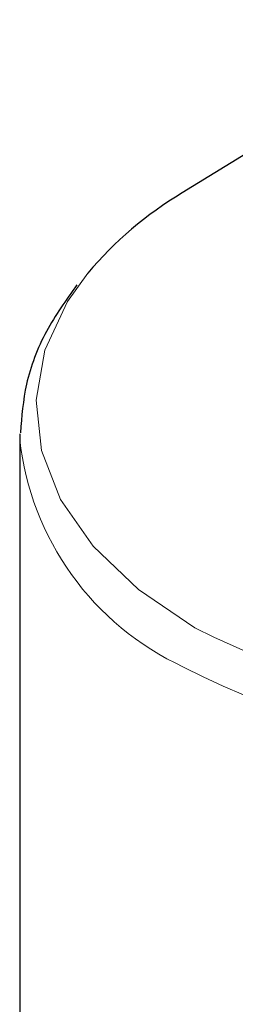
# Model space of a CAD drawing. Header units: millimetres. Extents: x 5 to 418, y 2 to 292.
# Tile 28 of 41: x 269.35 to 271.59, y 126.67 to 136.9. Entities that reach past the tile are written whole.
import ezdxf

# ---------------------------------------------------------------- set-up
doc = ezdxf.new("R2010")
doc.units = ezdxf.units.MM

msp = doc.modelspace()

# ---------------------------------------------------------------- linework, layer by layer
at = {"color": 7, "linetype": 'Continuous', "lineweight": 25}
for p, q in [((273.9527, 136.9008), (271.0379, 135.1)), ((269.3535, 132.5963), (269.3527, 132.54)), ((269.3527, 132.54), (269.3527, 123.3634))]:
    msp.add_line(p, q, dxfattribs=at)
at = {"color": 7, "linetype": 'Continuous', "lineweight": 18, "flags": 128}
msp.add_lwpolyline([(270.0583, 134.266), (269.8479, 133.9718), (269.6134, 133.4664), (269.5223, 132.9458), (269.577, 132.4236), (269.7761, 131.9132), (270.1145, 131.4278), (270.5834, 130.9801), (271.1706, 130.5815)], dxfattribs=at)
at = {"color": 7, "linetype": 'Continuous', "lineweight": 25}
msp.add_arc((273.0276, 131.7703), 3.8788, 120.86115, 139.95346, dxfattribs=at)
at = {"color": 7, "linetype": 'Continuous', "lineweight": 18}
for centre, radius, start, end in [((272.2968, 132.8592), 2.9613, 186.18746, 245.13268), ((275.1873, 138.4511), 8.8354, 242.95937, 288.05822), ((275.1878, 138.2707), 9.0934, 242.94383, 288.54084)]:
    msp.add_arc(centre, radius, start, end, dxfattribs=at)
at = {"color": 7, "linetype": 'Continuous', "lineweight": 25}
msp.add_open_spline([(269.9461, 134.1447), (269.8334, 133.9864), (269.6023, 133.6617), (269.4027, 133.1379), (269.3731, 132.7769), (269.3592, 132.6081)], degree=3, knots=[0, 0, 0, 0, 0.33619, 0.6895989, 1, 1, 1, 1], dxfattribs=at)

doc.saveas('drawing.dxf')
